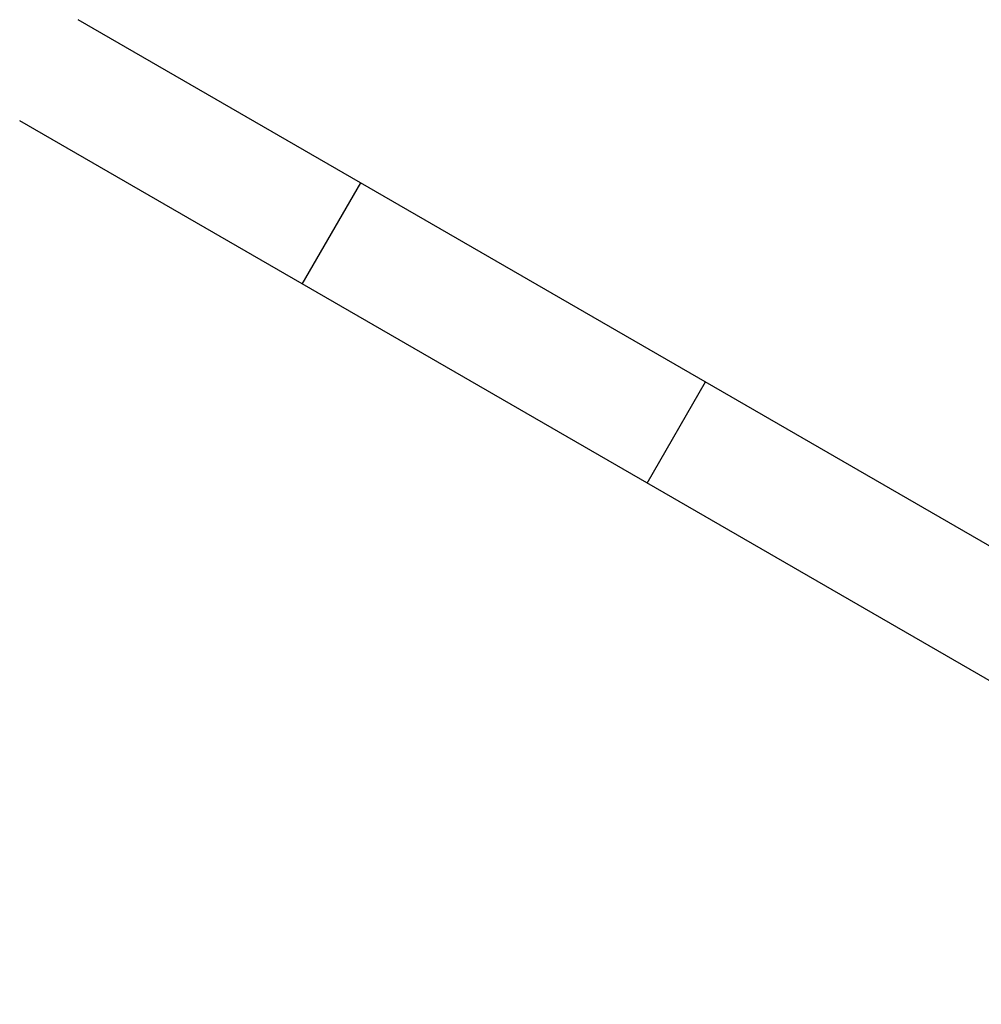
# Model space of a CAD drawing. Header units: millimetres. Extents: x 388 to 989, y -2562 to -1961.
# Tile 5 of 8: x 425 to 524, y -2207 to -2106. Entities that reach past the tile are written whole.
import ezdxf

# ---------------------------------------------------------------- set-up
doc = ezdxf.new("R2010")
doc.units = ezdxf.units.MM

msp = doc.modelspace()

# ---------------------------------------------------------------- linework, layer by layer
at = {"color": 0, "linetype": 'ByBlock', "lineweight": -2, "extrusion": (0.4999999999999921, 0.8660254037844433, 6.344545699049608e-16)}
msp.add_lwpolyline([(-1459.657070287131, -38.04260354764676), (-1447.617916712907, -117.4968361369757), (-1438.240160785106, -197.3089529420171), (-1431.534274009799, -277.3898331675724), (-1427.507744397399, -357.6500559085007), (-1426.165068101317, -437.9999999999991), (-1427.5077443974, -518.3499440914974), (-1431.534274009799, -598.6101668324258), (-1438.240160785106, -678.691047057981), (-1447.617916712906, -758.5031638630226), (-1459.657070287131, -837.9573964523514)], dxfattribs=at)
at = {"color": 0, "linetype": 'ByBlock', "lineweight": -2}
for points in [[(588.1500934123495, -2196.290958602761), (431.1108201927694, -2105.624291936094)], [(582.1500934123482, -2206.683263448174), (425.1108201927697, -2116.016596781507)], [(454.1157449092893, -2132.762597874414), (460.1157449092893, -2122.370293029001)], [(454.1157449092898, -2132.762597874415), (460.1157449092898, -2122.370293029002)], [(489.495154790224, -2153.188909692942), (495.495154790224, -2142.796604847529)], [(489.4951547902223, -2153.188909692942), (495.4951547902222, -2142.796604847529)]]:
    msp.add_lwpolyline(points, dxfattribs=at)
at = {"color": 0, "linetype": 'ByBlock', "lineweight": -2, "extrusion": (0.4999999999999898, 0.8660254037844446, -3.553092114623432e-16)}
msp.add_lwpolyline([(-1459.657070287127, -837.9573964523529), (-1447.617916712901, -758.5031638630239), (-1438.240160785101, -678.6910470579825), (-1431.534274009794, -598.6101668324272), (-1427.507744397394, -518.349944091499), (-1426.165068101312, -438.0000000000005), (-1427.507744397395, -357.6500559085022), (-1431.534274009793, -277.3898331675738), (-1438.240160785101, -197.3089529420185), (-1447.617916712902, -117.4968361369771), (-1459.657070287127, -38.04260354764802)], dxfattribs=at)
at = {"color": 0, "linetype": 'ByBlock', "lineweight": -2, "extrusion": (0.5000000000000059, 0.8660254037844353, 7.009682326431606e-16)}
msp.add_lwpolyline([(-1459.657070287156, -837.9573964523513), (-1447.617916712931, -758.5031638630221), (-1438.240160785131, -678.6910470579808), (-1431.534274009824, -598.6101668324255), (-1427.507744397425, -518.3499440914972), (-1426.165068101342, -437.9999999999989), (-1427.507744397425, -357.6500559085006), (-1431.534274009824, -277.3898331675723), (-1438.240160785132, -197.308952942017), (-1447.617916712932, -117.4968361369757), (-1459.657070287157, -38.04260354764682)], dxfattribs=at)
at = {"color": 0, "linetype": 'ByBlock', "lineweight": -2, "extrusion": (0.4999999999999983, 0.8660254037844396, -6.431657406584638e-15)}
msp.add_lwpolyline([(-1459.657070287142, -837.9573964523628), (-1460.40955718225, -841.996107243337), (-1461.299848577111, -846.0066935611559), (-1462.326901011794, -849.9844548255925), (-1463.489510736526, -853.9247289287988), (-1464.786315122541, -857.8228976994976), (-1466.21579425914, -861.674392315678), (-1467.776272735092, -865.4746986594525), (-1469.465921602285, -869.2193626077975), (-1471.282760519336, -872.9039952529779), (-1473.224660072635, -876.5242780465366), (-1475.28934427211, -880.0759678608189), (-1477.474393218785, -883.5549019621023), (-1479.777245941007, -886.9570028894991), (-1482.195203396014, -890.2782832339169), (-1484.725431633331, -893.5148503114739), (-1487.36496511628, -896.662910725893), (-1490.110710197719, -899.7187748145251), (-1492.959448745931, -902.6788609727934), (-1495.90784191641, -905.5396998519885), (-1498.952434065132, -908.2979384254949), (-1502.089656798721, -910.9503439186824), (-1505.315833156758, -913.4938075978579), (-1508.627181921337, -915.9253484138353), (-1512.019822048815, -918.242116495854), (-1515.489777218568, -920.4413964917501), (-1519.032980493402, -922.520610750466), (-1522.645279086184, -924.4773223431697), (-1526.322439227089, -926.3092379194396), (-1530.060151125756, -928.0142103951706), (-1533.854034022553, -929.5902414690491), (-1537.699641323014, -931.0354839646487), (-1541.592465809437, -932.3482439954), (-1545.527944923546, -933.5269829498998), (-1549.501466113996, -934.5703192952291), (-1553.508372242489, -935.4770301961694), (-1557.543967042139, -936.2460529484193), (-1561.603520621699, -936.8764862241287), (-1565.682275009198, -937.3675911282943), (-1569.775449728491, -937.7187920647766), (-1573.878247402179, -937.929677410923), (-1577.985859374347, -938.0000000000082)], dxfattribs=at)
at = {"color": 0, "linetype": 'ByBlock', "lineweight": -2, "extrusion": (0.5000000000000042, 0.8660254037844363, -5.722599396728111e-15)}
msp.add_lwpolyline([(-1577.985859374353, 61.99999999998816), (-1573.878247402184, 61.92967741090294), (-1569.775449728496, 61.71879206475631), (-1565.682275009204, 61.36759112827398), (-1561.603520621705, 60.87648622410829), (-1557.543967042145, 60.24605294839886), (-1553.508372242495, 59.47703019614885), (-1549.501466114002, 58.57031929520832), (-1545.527944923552, 57.52698294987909), (-1541.592465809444, 56.34824399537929), (-1537.69964132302, 55.03548396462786), (-1533.85403402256, 53.59024146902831), (-1530.060151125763, 52.0142103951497), (-1526.322439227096, 50.30923791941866), (-1522.645279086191, 48.47732234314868), (-1519.032980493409, 46.52061075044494), (-1515.489777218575, 44.44139649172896), (-1512.019822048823, 42.24211649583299), (-1508.627181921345, 39.92534841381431), (-1505.315833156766, 37.49380759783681), (-1502.08965679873, 34.9503439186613), (-1498.952434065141, 32.29793842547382), (-1495.907841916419, 29.53969985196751), (-1492.95944874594, 26.67886097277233), (-1490.110710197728, 23.71877481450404), (-1487.364965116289, 20.662910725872), (-1484.72543163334, 17.51485031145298), (-1482.195203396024, 14.27828323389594), (-1479.777245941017, 10.95700288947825), (-1477.474393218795, 7.554901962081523), (-1475.28934427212, 4.075967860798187), (-1473.224660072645, 0.5242780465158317), (-1471.282760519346, -3.096004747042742), (-1469.465921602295, -6.780637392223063), (-1467.776272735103, -10.52530134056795), (-1466.215794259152, -14.32560768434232), (-1464.786315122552, -18.17710230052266), (-1463.489510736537, -22.07527107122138), (-1462.326901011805, -26.01554517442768), (-1461.299848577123, -29.9933064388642), (-1460.409557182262, -34.00389275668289), (-1459.657070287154, -38.04260354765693)], dxfattribs=at)
at = {"color": 0, "linetype": 'ByBlock', "lineweight": -2, "extrusion": (0.4999999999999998, 0.8660254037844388, 2.631288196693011e-15)}
msp.add_lwpolyline([(-1577.98585937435, -937.9999999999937), (-1573.878247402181, -937.9296774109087), (-1569.775449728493, -937.7187920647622), (-1565.682275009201, -937.36759112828), (-1561.603520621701, -936.8764862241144), (-1557.543967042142, -936.246052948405), (-1553.508372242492, -935.4770301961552), (-1549.501466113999, -934.5703192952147), (-1545.527944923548, -933.5269829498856), (-1541.59246580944, -932.3482439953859), (-1537.699641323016, -931.0354839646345), (-1533.854034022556, -929.590241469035), (-1530.060151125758, -928.0142103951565), (-1526.322439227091, -926.3092379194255), (-1522.645279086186, -924.4773223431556), (-1519.032980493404, -922.5206107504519), (-1515.48977721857, -920.4413964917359), (-1512.019822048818, -918.2421164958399), (-1508.627181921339, -915.9253484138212), (-1505.31583315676, -913.4938075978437), (-1502.089656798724, -910.9503439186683), (-1498.952434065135, -908.2979384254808), (-1495.907841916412, -905.5396998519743), (-1492.959448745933, -902.6788609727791), (-1490.110710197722, -899.7187748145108), (-1487.364965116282, -896.6629107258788), (-1484.725431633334, -893.5148503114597), (-1482.195203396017, -890.2782832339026), (-1479.77724594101, -886.9570028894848), (-1477.474393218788, -883.5549019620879), (-1475.289344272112, -880.0759678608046), (-1473.224660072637, -876.5242780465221), (-1471.282760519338, -872.9039952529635), (-1469.465921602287, -869.219362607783), (-1467.776272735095, -865.4746986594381), (-1466.215794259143, -861.6743923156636), (-1464.786315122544, -857.8228976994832), (-1463.489510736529, -853.9247289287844), (-1462.326901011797, -849.9844548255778), (-1461.299848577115, -846.0066935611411), (-1460.409557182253, -841.9961072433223), (-1459.657070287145, -837.9573964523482)], dxfattribs=at)
at = {"color": 0, "linetype": 'ByBlock', "lineweight": -2, "extrusion": (0.4999999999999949, 0.8660254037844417, 4.732534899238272e-15)}
msp.add_lwpolyline([(-1459.657070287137, -38.04260354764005), (-1460.409557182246, -34.00389275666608), (-1461.299848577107, -29.99330643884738), (-1462.326901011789, -26.01554517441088), (-1463.489510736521, -22.07527107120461), (-1464.786315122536, -18.17710230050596), (-1466.215794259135, -14.32560768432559), (-1467.776272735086, -10.52530134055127), (-1469.465921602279, -6.780637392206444), (-1471.28276051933, -3.096004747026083), (-1473.224660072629, 0.5242780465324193), (-1475.289344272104, 4.075967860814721), (-1477.474393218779, 7.554901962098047), (-1479.777245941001, 10.95700288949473), (-1482.195203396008, 14.27828323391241), (-1484.725431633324, 17.51485031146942), (-1487.364965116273, 20.66291072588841), (-1490.110710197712, 23.71877481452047), (-1492.959448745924, 26.67886097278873), (-1495.907841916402, 29.53969985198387), (-1498.952434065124, 32.29793842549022), (-1502.089656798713, 34.95034391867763), (-1505.315833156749, 37.49380759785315), (-1508.627181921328, 39.92534841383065), (-1512.019822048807, 42.24211649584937), (-1515.489777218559, 44.4413964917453), (-1519.032980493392, 46.52061075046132), (-1522.645279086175, 48.47732234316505), (-1526.322439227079, 50.30923791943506), (-1530.060151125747, 52.01421039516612), (-1533.854034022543, 53.59024146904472), (-1537.699641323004, 55.0354839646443), (-1541.592465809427, 56.34824399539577), (-1545.527944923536, 57.52698294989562), (-1549.501466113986, 58.57031929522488), (-1553.508372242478, 59.47703019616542), (-1557.543967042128, 60.24605294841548), (-1561.603520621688, 60.87648622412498), (-1565.682275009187, 61.36759112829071), (-1569.77544972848, 61.7187920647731), (-1573.878247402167, 61.92967741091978), (-1577.985859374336, 62.00000000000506)], dxfattribs=at)
at = {"color": 0, "linetype": 'ByBlock', "lineweight": -2, "extrusion": (0.5000000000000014, 0.8660254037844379, 5.22308814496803e-16)}
msp.add_lwpolyline([(-1577.985859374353, -937.999999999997), (-1573.878247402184, -937.929677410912), (-1569.775449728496, -937.7187920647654), (-1565.682275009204, -937.3675911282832), (-1561.603520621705, -936.8764862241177), (-1557.543967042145, -936.2460529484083), (-1553.508372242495, -935.4770301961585), (-1549.501466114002, -934.570319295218), (-1545.527944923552, -933.526982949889), (-1541.592465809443, -932.3482439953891), (-1537.699641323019, -931.0354839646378), (-1533.854034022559, -929.5902414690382), (-1530.060151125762, -928.0142103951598), (-1526.322439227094, -926.3092379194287), (-1522.645279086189, -924.4773223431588), (-1519.032980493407, -922.5206107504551), (-1515.489777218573, -920.4413964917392), (-1512.019822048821, -918.2421164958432), (-1508.627181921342, -915.9253484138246), (-1505.315833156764, -913.4938075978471), (-1502.089656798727, -910.9503439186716), (-1498.952434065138, -908.2979384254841), (-1495.907841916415, -905.5396998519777), (-1492.959448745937, -902.6788609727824), (-1490.110710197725, -899.7187748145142), (-1487.364965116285, -896.6629107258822), (-1484.725431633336, -893.5148503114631), (-1482.19520339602, -890.2782832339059), (-1479.777245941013, -886.9570028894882), (-1477.474393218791, -883.5549019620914), (-1475.289344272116, -880.075967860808), (-1473.224660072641, -876.5242780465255), (-1471.282760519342, -872.9039952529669), (-1469.465921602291, -869.2193626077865), (-1467.776272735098, -865.4746986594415), (-1466.215794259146, -861.6743923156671), (-1464.786315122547, -857.8228976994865), (-1463.489510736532, -853.9247289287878), (-1462.3269010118, -849.9844548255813), (-1461.299848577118, -846.0066935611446), (-1460.409557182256, -841.9961072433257), (-1459.657070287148, -837.9573964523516)], dxfattribs=at)
at = {"color": 0, "linetype": 'ByBlock', "lineweight": -2, "extrusion": (0.5000000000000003, 0.8660254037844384, -1.632487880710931e-15)}
msp.add_lwpolyline([(-1459.657070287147, -38.04260354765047), (-1460.409557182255, -34.00389275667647), (-1461.299848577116, -29.9933064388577), (-1462.326901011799, -26.01554517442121), (-1463.48951073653, -22.07527107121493), (-1464.786315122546, -18.17710230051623), (-1466.215794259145, -14.32560768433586), (-1467.776272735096, -10.5253013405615), (-1469.465921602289, -6.780637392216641), (-1471.282760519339, -3.096004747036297), (-1473.224660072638, 0.5242780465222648), (-1475.289344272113, 4.075967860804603), (-1477.474393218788, 7.554901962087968), (-1479.77724594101, 10.95700288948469), (-1482.195203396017, 14.27828323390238), (-1484.725431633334, 17.51485031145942), (-1487.364965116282, 20.66291072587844), (-1490.110710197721, 23.71877481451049), (-1492.959448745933, 26.67886097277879), (-1495.907841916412, 29.53969985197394), (-1498.952434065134, 32.2979384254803), (-1502.089656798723, 34.95034391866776), (-1505.315833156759, 37.49380759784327), (-1508.627181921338, 39.92534841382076), (-1512.019822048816, 42.24211649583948), (-1515.489777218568, 44.44139649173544), (-1519.032980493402, 46.52061075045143), (-1522.645279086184, 48.4773223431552), (-1526.322439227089, 50.30923791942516), (-1530.060151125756, 52.01421039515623), (-1533.854034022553, 53.59024146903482), (-1537.699641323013, 55.0354839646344), (-1541.592465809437, 56.34824399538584), (-1545.527944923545, 57.52698294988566), (-1549.501466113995, 58.57031929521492), (-1553.508372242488, 59.47703019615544), (-1557.543967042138, 60.24605294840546), (-1561.603520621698, 60.87648622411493), (-1565.682275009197, 61.36759112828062), (-1569.775449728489, 61.71879206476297), (-1573.878247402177, 61.92967741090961), (-1577.985859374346, 61.99999999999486)], dxfattribs=at)
at = {"color": 0, "linetype": 'ByBlock', "lineweight": -2, "extrusion": (1, 0, 0)}
for points in [[(-2155.604398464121, -926.2149732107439), (-2155.604398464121, 50.21497321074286)], [(-2165.996703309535, -926.2149732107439), (-2165.996703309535, 50.21497321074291)]]:
    msp.add_lwpolyline(points, dxfattribs=at)

doc.saveas('drawing.dxf')
